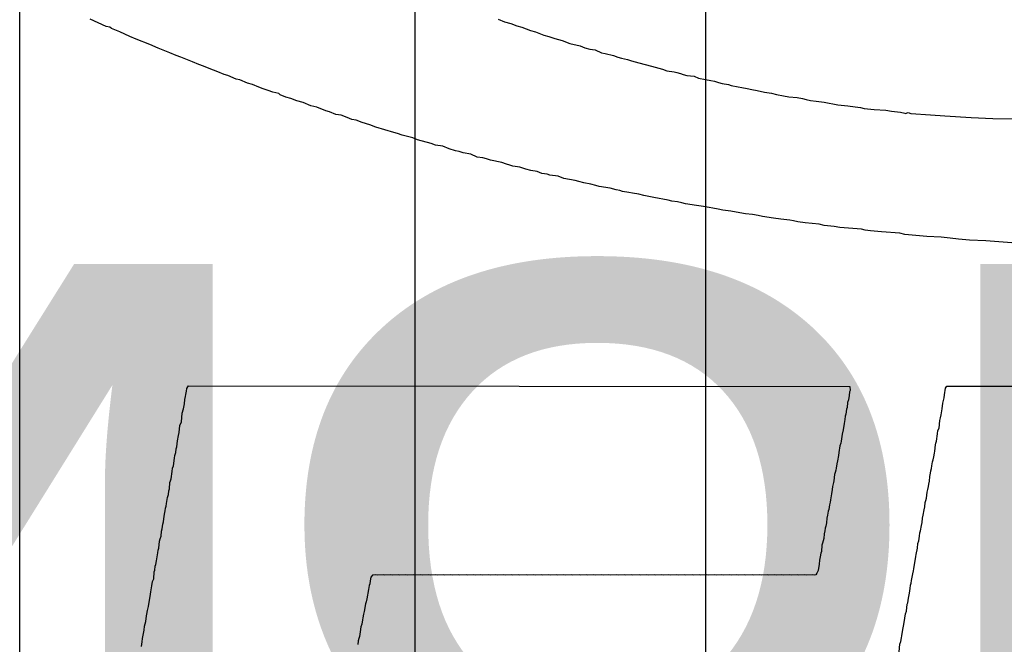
# Model space of a CAD drawing. Header units: inches. Extents: x 0 to 11.2, y -0.2 to 5.5.
# Tile 14 of 57: x 1.44 to 1.664, y 1.156 to 1.298. Entities that reach past the tile are written whole.
import ezdxf

# ---------------------------------------------------------------- set-up
doc = ezdxf.new("R2010")
doc.units = ezdxf.units.IN
doc.header["$MEASUREMENT"] = 0
for name, color, linetype in [('Bottom Overlay', 54, 'Continuous'), ('Top Layer', 1, 'Continuous'), ('Top Overlay', 2, 'Continuous')]:
    doc.layers.add(name, color=color, linetype=linetype)
doc.styles.add('Arial Black', font='txt', dxfattribs={"height": 0.2})

msp = doc.modelspace()

# ---------------------------------------------------------------- linework, layer by layer
at = {"layer": 'Top Layer'}
for p, q in [((1.44, 0.968), (1.44, 1.47)), ((1.53, 1.42), (1.53, 0.97077)), ((1.59636, 0.25536), (1.59636, 1.35617))]:
    msp.add_line(p, q, dxfattribs=at)
at = {"layer": 'Top Overlay'}
for p, q in [((1.45974, 1.29644), (1.45602, 1.29809)), ((1.54902, 1.29809), (1.55047, 1.29747)), ((1.55047, 1.29747), (1.55191, 1.29706)), ((1.55191, 1.29706), (1.55326, 1.29654)), ((1.46057, 1.29623), (1.45974, 1.29644)), ((1.46088, 1.29592), (1.46057, 1.29623)), ((1.46284, 1.2952), (1.46088, 1.29592)), ((1.46512, 1.29416), (1.46284, 1.2952)), ((1.55326, 1.29654), (1.55439, 1.29623)), ((1.55439, 1.29623), (1.55636, 1.29551)), ((1.55636, 1.29551), (1.55749, 1.2952)), ((1.55749, 1.2952), (1.55946, 1.29447)), ((1.55946, 1.29447), (1.56059, 1.29416)), ((1.46656, 1.29354), (1.46512, 1.29416)), ((1.46966, 1.2923), (1.46656, 1.29354)), ((1.47152, 1.29148), (1.46966, 1.2923)), ((1.56059, 1.29416), (1.56194, 1.29365)), ((1.56194, 1.29365), (1.56359, 1.29323)), ((1.56359, 1.29323), (1.56535, 1.29251)), ((1.56535, 1.29251), (1.56772, 1.29199)), ((1.47421, 1.29044), (1.47152, 1.29148)), ((1.47566, 1.28982), (1.47421, 1.29044)), ((1.56772, 1.29199), (1.56876, 1.29158)), ((1.56876, 1.29158), (1.56989, 1.29127)), ((1.56989, 1.29127), (1.57113, 1.29106)), ((1.57113, 1.29106), (1.57258, 1.29044)), ((1.57258, 1.29044), (1.57341, 1.29024)), ((1.57341, 1.29024), (1.57527, 1.28982)), ((1.47669, 1.28941), (1.47566, 1.28982)), ((1.47938, 1.28838), (1.47669, 1.28941)), ((1.48082, 1.28776), (1.47938, 1.28838)), ((1.48186, 1.28734), (1.48082, 1.28776)), ((1.57527, 1.28982), (1.5763, 1.28941)), ((1.5763, 1.28941), (1.57713, 1.2892)), ((1.57713, 1.2892), (1.57847, 1.28889)), ((1.57847, 1.28889), (1.5794, 1.28858)), ((1.5794, 1.28858), (1.58105, 1.28817)), ((1.58105, 1.28817), (1.58395, 1.28734)), ((1.4832, 1.28683), (1.48186, 1.28734)), ((1.48516, 1.2861), (1.4832, 1.28683)), ((1.48661, 1.28548), (1.48516, 1.2861)), ((1.48744, 1.28528), (1.48661, 1.28548)), ((1.58395, 1.28734), (1.58643, 1.28672)), ((1.58643, 1.28672), (1.58746, 1.28631)), ((1.58746, 1.28631), (1.58911, 1.2861)), ((1.58911, 1.2861), (1.58973, 1.2859)), ((1.58973, 1.2859), (1.59056, 1.28569)), ((1.59056, 1.28569), (1.59118, 1.28548)), ((1.59118, 1.28548), (1.59201, 1.28528)), ((1.4893, 1.28445), (1.48744, 1.28528)), ((1.49012, 1.28424), (1.4893, 1.28445)), ((1.49188, 1.28352), (1.49012, 1.28424)), ((1.49302, 1.28321), (1.49188, 1.28352)), ((1.59201, 1.28528), (1.59366, 1.28507)), ((1.59366, 1.28507), (1.59469, 1.28466)), ((1.59469, 1.28466), (1.59624, 1.28435)), ((1.59624, 1.28435), (1.59748, 1.28414)), ((1.59748, 1.28414), (1.59831, 1.28393)), ((1.59831, 1.28393), (1.59924, 1.28362)), ((1.59924, 1.28362), (1.60007, 1.28342)), ((1.60007, 1.28342), (1.60151, 1.28321)), ((1.49446, 1.28259), (1.49302, 1.28321)), ((1.4955, 1.28218), (1.49446, 1.28259)), ((1.49663, 1.28187), (1.4955, 1.28218)), ((1.49767, 1.28145), (1.49663, 1.28187)), ((1.49901, 1.28114), (1.49767, 1.28145)), ((1.49932, 1.28083), (1.49901, 1.28114)), ((1.60151, 1.28321), (1.60213, 1.283)), ((1.60213, 1.283), (1.60368, 1.28269)), ((1.60368, 1.28269), (1.60451, 1.28249)), ((1.60451, 1.28249), (1.60575, 1.28228)), ((1.60575, 1.28228), (1.60678, 1.28207)), ((1.60678, 1.28207), (1.60802, 1.28187)), ((1.60802, 1.28187), (1.60968, 1.28145)), ((1.60968, 1.28145), (1.61133, 1.28125)), ((1.61133, 1.28125), (1.61247, 1.28094)), ((1.50066, 1.28032), (1.49932, 1.28083)), ((1.5018, 1.28001), (1.50066, 1.28032)), ((1.50314, 1.27949), (1.5018, 1.28001)), ((1.50459, 1.27908), (1.50314, 1.27949)), ((1.50635, 1.27835), (1.50459, 1.27908)), ((1.61247, 1.28094), (1.61402, 1.28063)), ((1.61402, 1.28063), (1.61526, 1.28042)), ((1.61526, 1.28042), (1.61712, 1.28021)), ((1.61712, 1.28021), (1.61836, 1.28001)), ((1.61836, 1.28001), (1.61918, 1.2798)), ((1.61918, 1.2798), (1.62021, 1.27959)), ((1.62021, 1.27959), (1.62146, 1.27939)), ((1.62146, 1.27939), (1.62332, 1.27918)), ((1.62332, 1.27918), (1.62641, 1.27856)), ((1.50769, 1.27804), (1.50635, 1.27835)), ((1.50976, 1.27722), (1.50769, 1.27804)), ((1.51058, 1.27701), (1.50976, 1.27722)), ((1.51203, 1.27639), (1.51058, 1.27701)), ((1.62641, 1.27856), (1.62869, 1.27835)), ((1.62869, 1.27835), (1.63034, 1.27815)), ((1.63034, 1.27815), (1.63158, 1.27794)), ((1.63158, 1.27794), (1.63241, 1.27773)), ((1.63241, 1.27773), (1.63468, 1.27753)), ((1.63468, 1.27753), (1.63737, 1.27732)), ((1.63737, 1.27732), (1.63861, 1.27711)), ((1.63861, 1.27711), (1.64067, 1.27691)), ((1.64067, 1.27691), (1.64171, 1.2767)), ((1.64171, 1.2767), (1.64181, 1.2766)), ((1.64181, 1.2766), (1.64243, 1.2768)), ((1.64243, 1.2768), (1.64305, 1.2766)), ((1.64305, 1.2766), (1.64749, 1.27629)), ((1.51327, 1.27618), (1.51203, 1.27639)), ((1.51461, 1.27567), (1.51327, 1.27618)), ((1.51565, 1.27525), (1.51461, 1.27567)), ((1.51668, 1.27505), (1.51565, 1.27525)), ((1.51802, 1.27453), (1.51668, 1.27505)), ((1.51978, 1.27401), (1.51802, 1.27453)), ((1.64749, 1.27629), (1.6508, 1.27608)), ((1.6508, 1.27608), (1.65679, 1.27567)), ((1.65679, 1.27567), (1.66175, 1.27546)), ((1.66175, 1.27546), (1.67601, 1.27525)), ((1.52112, 1.2735), (1.51978, 1.27401)), ((1.52526, 1.27226), (1.52112, 1.2735)), ((1.52608, 1.27205), (1.52526, 1.27226)), ((1.52712, 1.27164), (1.52608, 1.27205)), ((1.5296, 1.27102), (1.52712, 1.27164)), ((1.53063, 1.2706), (1.5296, 1.27102)), ((1.53146, 1.2704), (1.53063, 1.2706)), ((1.5329, 1.26998), (1.53146, 1.2704)), ((1.53373, 1.26978), (1.5329, 1.26998)), ((1.53476, 1.26936), (1.53373, 1.26978)), ((1.53641, 1.26916), (1.53476, 1.26936)), ((1.53786, 1.26854), (1.53641, 1.26916)), ((1.53931, 1.26812), (1.53786, 1.26854)), ((1.54013, 1.26792), (1.53931, 1.26812)), ((1.54106, 1.26761), (1.54013, 1.26792)), ((1.54282, 1.2673), (1.54106, 1.26761)), ((1.54427, 1.26668), (1.54282, 1.2673)), ((1.54551, 1.26647), (1.54427, 1.26668)), ((1.54633, 1.26626), (1.54551, 1.26647)), ((1.54726, 1.26595), (1.54633, 1.26626)), ((1.54985, 1.26544), (1.54726, 1.26595)), ((1.55088, 1.26502), (1.54985, 1.26544)), ((1.55171, 1.26482), (1.55088, 1.26502)), ((1.55233, 1.26461), (1.55171, 1.26482)), ((1.55398, 1.2644), (1.55233, 1.26461)), ((1.55532, 1.26389), (1.55398, 1.2644)), ((1.55646, 1.26358), (1.55532, 1.26389)), ((1.55791, 1.26337), (1.55646, 1.26358)), ((1.55894, 1.26296), (1.55791, 1.26337)), ((1.56018, 1.26275), (1.55894, 1.26296)), ((1.5608, 1.26254), (1.56018, 1.26275)), ((1.56266, 1.26234), (1.5608, 1.26254)), ((1.564, 1.26182), (1.56266, 1.26234)), ((1.56659, 1.2613), (1.564, 1.26182)), ((1.56741, 1.2611), (1.56659, 1.2613)), ((1.56855, 1.26079), (1.56741, 1.2611)), ((1.5701, 1.26048), (1.56855, 1.26079)), ((1.57124, 1.26017), (1.5701, 1.26048)), ((1.57206, 1.25996), (1.57124, 1.26017)), ((1.57454, 1.25955), (1.57206, 1.25996)), ((1.57589, 1.25924), (1.57454, 1.25955)), ((1.57671, 1.25903), (1.57589, 1.25924)), ((1.57733, 1.25882), (1.57671, 1.25903)), ((1.57878, 1.25862), (1.57733, 1.25882)), ((1.57961, 1.25841), (1.57878, 1.25862)), ((1.58105, 1.2582), (1.57961, 1.25841)), ((1.58219, 1.25789), (1.58105, 1.2582)), ((1.58446, 1.25748), (1.58219, 1.25789)), ((1.5857, 1.25727), (1.58446, 1.25748)), ((1.58653, 1.25707), (1.5857, 1.25727)), ((1.58777, 1.25686), (1.58653, 1.25707)), ((1.5886, 1.25665), (1.58777, 1.25686)), ((1.58984, 1.25645), (1.5886, 1.25665)), ((1.59087, 1.25624), (1.58984, 1.25645)), ((1.5917, 1.25603), (1.59087, 1.25624)), ((1.59418, 1.25562), (1.5917, 1.25603)), ((1.59583, 1.25541), (1.59418, 1.25562)), ((1.59707, 1.25521), (1.59583, 1.25541)), ((1.5979, 1.255), (1.59707, 1.25521)), ((1.59914, 1.25479), (1.5979, 1.255)), ((1.60017, 1.25459), (1.59914, 1.25479)), ((1.60203, 1.25438), (1.60017, 1.25459)), ((1.6041, 1.25397), (1.60203, 1.25438)), ((1.60534, 1.25376), (1.6041, 1.25397)), ((1.60699, 1.25355), (1.60534, 1.25376)), ((1.60823, 1.25335), (1.60699, 1.25355)), ((1.60926, 1.25314), (1.60823, 1.25335)), ((1.61174, 1.25273), (1.60926, 1.25314)), ((1.6134, 1.25252), (1.61174, 1.25273)), ((1.61546, 1.25231), (1.6134, 1.25252)), ((1.61629, 1.25211), (1.61546, 1.25231)), ((1.61732, 1.2519), (1.61629, 1.25211)), ((1.61898, 1.25169), (1.61732, 1.2519)), ((1.62218, 1.25138), (1.61898, 1.25169)), ((1.62332, 1.25107), (1.62218, 1.25138)), ((1.62559, 1.25087), (1.62332, 1.25107)), ((1.62683, 1.25066), (1.62559, 1.25087)), ((1.63179, 1.25025), (1.62683, 1.25066)), ((1.63261, 1.25004), (1.63179, 1.25025)), ((1.63385, 1.24983), (1.63261, 1.25004)), ((1.63633, 1.24963), (1.63385, 1.24983)), ((1.64057, 1.24932), (1.63633, 1.24963)), ((1.64171, 1.24901), (1.64057, 1.24932)), ((1.64667, 1.24859), (1.64171, 1.24901)), ((1.64997, 1.24839), (1.64667, 1.24859)), ((1.65204, 1.24818), (1.64997, 1.24839)), ((1.6539, 1.24797), (1.65204, 1.24818)), ((1.65638, 1.24777), (1.6539, 1.24797)), ((1.6601, 1.24756), (1.65638, 1.24777)), ((1.66899, 1.24694), (1.6601, 1.24756)), ((1.47799, 1.21334), (1.47811, 1.21393)), ((1.47811, 1.21393), (1.47829, 1.21435)), ((1.47829, 1.21435), (1.47847, 1.21453)), ((1.47847, 1.21453), (1.62916, 1.21441)), ((1.62916, 1.21441), (1.62922, 1.21352)), ((1.65072, 1.21251), (1.65096, 1.21405)), ((1.65096, 1.21405), (1.65126, 1.21447)), ((1.65126, 1.21447), (1.69992, 1.21453)), ((1.47752, 1.21048), (1.47763, 1.21143)), ((1.47763, 1.21143), (1.47775, 1.21215)), ((1.47775, 1.21215), (1.47787, 1.21262)), ((1.47787, 1.21262), (1.47799, 1.21334)), ((1.62898, 1.21233), (1.62886, 1.21137)), ((1.6291, 1.21316), (1.62898, 1.21233)), ((1.62922, 1.21352), (1.6291, 1.21316)), ((1.65037, 1.2106), (1.6506, 1.21179)), ((1.6506, 1.21179), (1.65072, 1.21251)), ((1.47704, 1.20834), (1.47734, 1.20935)), ((1.47734, 1.20935), (1.47752, 1.21048)), ((1.62839, 1.20923), (1.62821, 1.2081)), ((1.62851, 1.20959), (1.62839, 1.20923)), ((1.62863, 1.21078), (1.62851, 1.20959)), ((1.62886, 1.21137), (1.62863, 1.21078)), ((1.64995, 1.20792), (1.65019, 1.20935)), ((1.65019, 1.20935), (1.65037, 1.2106)), ((1.47686, 1.20637), (1.47704, 1.20834)), ((1.62809, 1.20762), (1.62797, 1.20691)), ((1.62821, 1.2081), (1.62809, 1.20762)), ((1.64965, 1.20667), (1.64977, 1.20726)), ((1.64977, 1.20726), (1.64995, 1.20792)), ((1.47632, 1.20393), (1.4765, 1.20554)), ((1.4765, 1.20554), (1.47686, 1.20637)), ((1.62785, 1.20595), (1.62761, 1.20452)), ((1.62797, 1.20691), (1.62785, 1.20595)), ((1.64923, 1.20435), (1.64947, 1.20494)), ((1.64947, 1.20494), (1.64965, 1.20667)), ((1.47597, 1.20202), (1.4762, 1.20321)), ((1.4762, 1.20321), (1.47632, 1.20393)), ((1.62737, 1.20357), (1.6272, 1.20196)), ((1.62761, 1.20452), (1.62737, 1.20357)), ((1.64888, 1.20196), (1.64911, 1.20363)), ((1.64911, 1.20363), (1.64923, 1.20435)), ((1.47567, 1.20018), (1.47579, 1.20065)), ((1.47579, 1.20065), (1.47597, 1.20202)), ((1.62684, 1.20089), (1.62666, 1.1994)), ((1.62708, 1.20149), (1.62684, 1.20089)), ((1.6272, 1.20196), (1.62708, 1.20149)), ((1.64852, 1.1997), (1.64864, 1.20113)), ((1.64864, 1.20113), (1.64876, 1.20149)), ((1.64876, 1.20149), (1.64888, 1.20196)), ((1.47507, 1.19636), (1.47525, 1.19809)), ((1.47525, 1.19809), (1.47537, 1.19869)), ((1.47537, 1.19869), (1.47555, 1.19934)), ((1.47555, 1.19934), (1.47567, 1.20018)), ((1.62654, 1.19869), (1.6263, 1.1975)), ((1.62666, 1.1994), (1.62654, 1.19869)), ((1.6481, 1.19773), (1.64828, 1.19839)), ((1.64828, 1.19839), (1.6484, 1.19922)), ((1.6484, 1.19922), (1.64852, 1.1997)), ((1.47472, 1.19505), (1.47483, 1.19577)), ((1.47483, 1.19577), (1.47507, 1.19636)), ((1.62606, 1.19583), (1.62594, 1.19535)), ((1.62618, 1.19678), (1.62606, 1.19583)), ((1.6263, 1.1975), (1.62618, 1.19678)), ((1.64774, 1.19571), (1.64786, 1.1963)), ((1.64786, 1.1963), (1.64798, 1.19726)), ((1.64798, 1.19726), (1.6481, 1.19773)), ((1.47448, 1.19339), (1.47472, 1.19505)), ((1.62565, 1.19434), (1.62553, 1.19291)), ((1.62577, 1.19482), (1.62565, 1.19434)), ((1.62594, 1.19535), (1.62577, 1.19482)), ((1.64727, 1.19285), (1.64739, 1.19392)), ((1.64739, 1.19392), (1.64751, 1.19464)), ((1.64751, 1.19464), (1.64763, 1.19523)), ((1.64763, 1.19523), (1.64774, 1.19571)), ((1.47412, 1.19112), (1.47424, 1.19255)), ((1.47424, 1.19255), (1.47436, 1.19291)), ((1.47436, 1.19291), (1.47448, 1.19339)), ((1.62523, 1.19166), (1.62511, 1.19094)), ((1.62541, 1.19255), (1.62523, 1.19166)), ((1.62553, 1.19291), (1.62541, 1.19255)), ((1.64691, 1.19094), (1.64703, 1.19166)), ((1.64703, 1.19166), (1.64715, 1.19213)), ((1.64715, 1.19213), (1.64727, 1.19285)), ((1.47358, 1.18868), (1.4737, 1.18916)), ((1.4737, 1.18916), (1.47388, 1.18981)), ((1.47388, 1.18981), (1.474, 1.19065)), ((1.474, 1.19065), (1.47412, 1.19112)), ((1.62499, 1.18999), (1.62475, 1.18856)), ((1.62511, 1.19094), (1.62499, 1.18999)), ((1.64661, 1.18898), (1.64679, 1.19035)), ((1.64679, 1.19035), (1.64691, 1.19094)), ((1.47323, 1.18666), (1.47335, 1.18713)), ((1.47335, 1.18713), (1.47347, 1.18773)), ((1.47347, 1.18773), (1.47358, 1.18868)), ((1.62452, 1.18749), (1.62434, 1.18636)), ((1.62463, 1.18808), (1.62452, 1.18749)), ((1.62475, 1.18856), (1.62463, 1.18808)), ((1.64608, 1.1863), (1.6462, 1.18701)), ((1.6462, 1.18701), (1.64632, 1.18797)), ((1.64632, 1.18797), (1.64643, 1.18844)), ((1.64643, 1.18844), (1.64661, 1.18898)), ((1.47287, 1.18427), (1.47299, 1.18534)), ((1.47299, 1.18534), (1.47311, 1.18606)), ((1.47311, 1.18606), (1.47323, 1.18666)), ((1.62404, 1.18511), (1.62392, 1.18439)), ((1.62422, 1.186), (1.62404, 1.18511)), ((1.62434, 1.18636), (1.62422, 1.186)), ((1.64572, 1.18439), (1.64584, 1.18511)), ((1.64584, 1.18511), (1.64608, 1.1863)), ((1.47245, 1.18195), (1.47263, 1.18308)), ((1.47263, 1.18308), (1.47275, 1.18356)), ((1.47275, 1.18356), (1.47287, 1.18427)), ((1.62368, 1.1826), (1.62356, 1.18213)), ((1.6238, 1.18332), (1.62368, 1.1826)), ((1.62392, 1.18439), (1.6238, 1.18332)), ((1.64524, 1.18153), (1.64548, 1.18272)), ((1.64548, 1.18272), (1.6456, 1.18344)), ((1.6456, 1.18344), (1.64572, 1.18439)), ((1.47198, 1.17969), (1.47221, 1.18028)), ((1.47221, 1.18028), (1.47233, 1.18147)), ((1.47233, 1.18147), (1.47245, 1.18195)), ((1.62332, 1.18082), (1.6232, 1.17975)), ((1.62344, 1.18153), (1.62332, 1.18082)), ((1.62356, 1.18213), (1.62344, 1.18153)), ((1.64489, 1.17927), (1.645, 1.18034)), ((1.645, 1.18034), (1.64512, 1.18106)), ((1.64512, 1.18106), (1.64524, 1.18153)), ((1.47168, 1.1776), (1.47186, 1.17921)), ((1.47186, 1.17921), (1.47198, 1.17969)), ((1.62279, 1.17826), (1.62267, 1.17683)), ((1.62291, 1.17873), (1.62279, 1.17826)), ((1.62309, 1.17927), (1.62291, 1.17873)), ((1.6232, 1.17975), (1.62309, 1.17927)), ((1.64453, 1.1776), (1.64465, 1.17867)), ((1.64465, 1.17867), (1.64489, 1.17927)), ((1.47126, 1.17516), (1.47144, 1.17653)), ((1.47144, 1.17653), (1.47156, 1.17713)), ((1.47156, 1.17713), (1.47168, 1.1776)), ((1.62237, 1.17558), (1.62225, 1.17486)), ((1.62255, 1.17647), (1.62237, 1.17558)), ((1.62267, 1.17683), (1.62255, 1.17647)), ((1.64375, 1.1729), (1.64417, 1.1757)), ((1.64417, 1.1757), (1.64429, 1.17617)), ((1.64429, 1.17617), (1.64453, 1.1776)), ((1.47078, 1.17254), (1.4709, 1.17349)), ((1.4709, 1.17349), (1.47102, 1.17385)), ((1.47102, 1.17385), (1.47114, 1.17468)), ((1.47114, 1.17468), (1.47126, 1.17516)), ((1.62213, 1.17391), (1.62189, 1.17248)), ((1.62225, 1.17486), (1.62213, 1.17391)), ((1.47055, 1.17063), (1.47067, 1.17218)), ((1.47067, 1.17218), (1.47078, 1.17254)), ((1.5204, 1.17141), (1.51998, 1.17099)), ((1.52111, 1.17153), (1.5204, 1.17141)), ((1.52147, 1.17141), (1.52111, 1.17153)), ((1.52278, 1.17153), (1.52147, 1.17141)), ((1.52314, 1.17141), (1.52278, 1.17153)), ((1.52457, 1.17153), (1.52314, 1.17141)), ((1.52493, 1.17141), (1.52457, 1.17153)), ((1.52624, 1.17153), (1.52493, 1.17141)), ((1.52659, 1.17141), (1.52624, 1.17153)), ((1.52791, 1.17153), (1.52659, 1.17141)), ((1.52826, 1.17141), (1.52791, 1.17153)), ((1.52969, 1.17153), (1.52826, 1.17141)), ((1.53005, 1.17141), (1.52969, 1.17153)), ((1.53136, 1.17153), (1.53005, 1.17141)), ((1.53172, 1.17141), (1.53136, 1.17153)), ((1.53315, 1.17153), (1.53172, 1.17141)), ((1.5335, 1.17141), (1.53315, 1.17153)), ((1.53481, 1.17153), (1.5335, 1.17141)), ((1.53517, 1.17141), (1.53481, 1.17153)), ((1.53648, 1.17153), (1.53517, 1.17141)), ((1.53684, 1.17141), (1.53648, 1.17153)), ((1.53827, 1.17153), (1.53684, 1.17141)), ((1.53863, 1.17141), (1.53827, 1.17153)), ((1.53994, 1.17153), (1.53863, 1.17141)), ((1.54029, 1.17141), (1.53994, 1.17153)), ((1.54172, 1.17153), (1.54029, 1.17141)), ((1.54208, 1.17141), (1.54172, 1.17153)), ((1.54339, 1.17153), (1.54208, 1.17141)), ((1.54375, 1.17141), (1.54339, 1.17153)), ((1.54506, 1.17153), (1.54375, 1.17141)), ((1.54542, 1.17141), (1.54506, 1.17153)), ((1.54685, 1.17153), (1.54542, 1.17141)), ((1.5472, 1.17141), (1.54685, 1.17153)), ((1.54851, 1.17153), (1.5472, 1.17141)), ((1.54887, 1.17141), (1.54851, 1.17153)), ((1.5503, 1.17153), (1.54887, 1.17141)), ((1.55066, 1.17141), (1.5503, 1.17153)), ((1.55197, 1.17153), (1.55066, 1.17141)), ((1.55233, 1.17141), (1.55197, 1.17153)), ((1.55364, 1.17153), (1.55233, 1.17141)), ((1.55399, 1.17141), (1.55364, 1.17153)), ((1.55542, 1.17153), (1.55399, 1.17141)), ((1.55578, 1.17141), (1.55542, 1.17153)), ((1.55709, 1.17153), (1.55578, 1.17141)), ((1.55745, 1.17141), (1.55709, 1.17153)), ((1.55888, 1.17153), (1.55745, 1.17141)), ((1.55923, 1.17141), (1.55888, 1.17153)), ((1.56055, 1.17153), (1.55923, 1.17141)), ((1.5609, 1.17141), (1.56055, 1.17153)), ((1.56221, 1.17153), (1.5609, 1.17141)), ((1.56257, 1.17141), (1.56221, 1.17153)), ((1.564, 1.17153), (1.56257, 1.17141)), ((1.56436, 1.17141), (1.564, 1.17153)), ((1.56567, 1.17153), (1.56436, 1.17141)), ((1.56603, 1.17141), (1.56567, 1.17153)), ((1.56745, 1.17153), (1.56603, 1.17141)), ((1.56781, 1.17141), (1.56745, 1.17153)), ((1.56912, 1.17153), (1.56781, 1.17141)), ((1.56948, 1.17141), (1.56912, 1.17153)), ((1.57079, 1.17153), (1.56948, 1.17141)), ((1.57115, 1.17141), (1.57079, 1.17153)), ((1.57258, 1.17153), (1.57115, 1.17141)), ((1.57293, 1.17141), (1.57258, 1.17153)), ((1.57424, 1.17153), (1.57293, 1.17141)), ((1.5746, 1.17141), (1.57424, 1.17153)), ((1.57603, 1.17153), (1.5746, 1.17141)), ((1.57639, 1.17141), (1.57603, 1.17153)), ((1.5777, 1.17153), (1.57639, 1.17141)), ((1.57806, 1.17141), (1.5777, 1.17153)), ((1.57937, 1.17153), (1.57806, 1.17141)), ((1.57972, 1.17141), (1.57937, 1.17153)), ((1.58115, 1.17153), (1.57972, 1.17141)), ((1.58151, 1.17141), (1.58115, 1.17153)), ((1.58282, 1.17153), (1.58151, 1.17141)), ((1.58318, 1.17141), (1.58282, 1.17153)), ((1.58461, 1.17153), (1.58318, 1.17141)), ((1.58497, 1.17141), (1.58461, 1.17153)), ((1.58628, 1.17153), (1.58497, 1.17141)), ((1.58663, 1.17141), (1.58628, 1.17153)), ((1.58794, 1.17153), (1.58663, 1.17141)), ((1.5883, 1.17141), (1.58794, 1.17153)), ((1.58973, 1.17153), (1.5883, 1.17141)), ((1.59009, 1.17141), (1.58973, 1.17153)), ((1.5914, 1.17153), (1.59009, 1.17141)), ((1.59176, 1.17141), (1.5914, 1.17153)), ((1.59319, 1.17153), (1.59176, 1.17141)), ((1.59354, 1.17141), (1.59319, 1.17153)), ((1.59485, 1.17153), (1.59354, 1.17141)), ((1.59521, 1.17141), (1.59485, 1.17153)), ((1.59652, 1.17153), (1.59521, 1.17141)), ((1.59688, 1.17141), (1.59652, 1.17153)), ((1.59831, 1.17153), (1.59688, 1.17141)), ((1.59867, 1.17141), (1.59831, 1.17153)), ((1.59998, 1.17153), (1.59867, 1.17141)), ((1.60033, 1.17141), (1.59998, 1.17153)), ((1.60176, 1.17153), (1.60033, 1.17141)), ((1.60212, 1.17141), (1.60176, 1.17153)), ((1.60343, 1.17153), (1.60212, 1.17141)), ((1.60379, 1.17141), (1.60343, 1.17153)), ((1.6051, 1.17153), (1.60379, 1.17141)), ((1.60546, 1.17141), (1.6051, 1.17153)), ((1.60688, 1.17153), (1.60546, 1.17141)), ((1.60724, 1.17141), (1.60688, 1.17153)), ((1.60855, 1.17153), (1.60724, 1.17141)), ((1.60891, 1.17141), (1.60855, 1.17153)), ((1.61034, 1.17153), (1.60891, 1.17141)), ((1.6107, 1.17141), (1.61034, 1.17153)), ((1.61201, 1.17153), (1.6107, 1.17141)), ((1.61236, 1.17141), (1.61201, 1.17153)), ((1.61367, 1.17153), (1.61236, 1.17141)), ((1.61403, 1.17141), (1.61367, 1.17153)), ((1.61546, 1.17153), (1.61403, 1.17141)), ((1.61582, 1.17141), (1.61546, 1.17153)), ((1.61713, 1.17153), (1.61582, 1.17141)), ((1.61749, 1.17141), (1.61713, 1.17153)), ((1.61892, 1.17153), (1.61749, 1.17141)), ((1.61927, 1.17141), (1.61892, 1.17153)), ((1.6207, 1.17153), (1.61927, 1.17141)), ((1.62106, 1.17141), (1.6207, 1.17153)), ((1.62142, 1.17153), (1.62106, 1.17141)), ((1.62166, 1.17188), (1.62142, 1.17153)), ((1.62189, 1.17248), (1.62166, 1.17188)), ((1.64322, 1.17022), (1.64346, 1.17176)), ((1.64346, 1.17176), (1.64363, 1.17242)), ((1.64363, 1.17242), (1.64375, 1.1729)), ((1.46989, 1.1676), (1.47013, 1.16902)), ((1.47013, 1.16902), (1.47025, 1.16998)), ((1.47025, 1.16998), (1.47055, 1.17063)), ((1.51963, 1.16908), (1.51945, 1.16819)), ((1.51974, 1.16944), (1.51963, 1.16908)), ((1.51986, 1.17016), (1.51974, 1.16944)), ((1.51998, 1.17099), (1.51986, 1.17016)), ((1.64286, 1.16843), (1.64298, 1.16914)), ((1.64298, 1.16914), (1.6431, 1.16962)), ((1.6431, 1.16962), (1.64322, 1.17022)), ((1.46936, 1.16432), (1.46977, 1.16712)), ((1.46977, 1.16712), (1.46989, 1.1676)), ((1.51945, 1.16819), (1.51909, 1.16605)), ((1.6425, 1.16617), (1.64274, 1.16736)), ((1.64274, 1.16736), (1.64286, 1.16843)), ((1.46912, 1.16337), (1.46936, 1.16432)), ((1.51879, 1.16491), (1.51849, 1.16319)), ((1.51891, 1.16539), (1.51879, 1.16491)), ((1.51909, 1.16605), (1.51891, 1.16539)), ((1.64209, 1.16325), (1.64221, 1.1648)), ((1.64221, 1.1648), (1.64232, 1.16515)), ((1.64232, 1.16515), (1.6425, 1.16617)), ((1.46876, 1.16086), (1.46888, 1.16217)), ((1.46888, 1.16217), (1.469, 1.16253)), ((1.469, 1.16253), (1.46912, 1.16337)), ((1.51832, 1.16253), (1.5182, 1.1617)), ((1.51849, 1.16319), (1.51832, 1.16253)), ((1.64167, 1.16164), (1.64185, 1.16265)), ((1.64185, 1.16265), (1.64209, 1.16325)), ((1.46834, 1.1589), (1.46846, 1.15985)), ((1.46846, 1.15985), (1.46858, 1.16033)), ((1.46858, 1.16033), (1.46876, 1.16086)), ((1.51796, 1.16027), (1.51772, 1.15967)), ((1.51808, 1.16122), (1.51796, 1.16027)), ((1.5182, 1.1617), (1.51808, 1.16122)), ((1.64119, 1.15902), (1.64143, 1.16021)), ((1.64143, 1.16021), (1.64167, 1.16164)), ((1.46799, 1.15699), (1.46822, 1.15818)), ((1.46822, 1.15818), (1.46834, 1.1589)), ((1.51754, 1.15854), (1.51742, 1.15747)), ((1.51772, 1.15967), (1.51754, 1.15854)), ((1.64089, 1.15717), (1.64101, 1.15765)), ((1.64101, 1.15765), (1.64119, 1.15902)), ((1.46775, 1.15521), (1.46787, 1.15628)), ((1.46787, 1.15628), (1.46799, 1.15699)), ((1.51712, 1.15646), (1.51701, 1.15562)), ((1.5173, 1.15699), (1.51712, 1.15646)), ((1.51742, 1.15747), (1.5173, 1.15699)), ((1.64042, 1.15396), (1.64054, 1.15574)), ((1.64054, 1.15574), (1.64078, 1.15634)), ((1.64078, 1.15634), (1.64089, 1.15717))]:
    msp.add_line(p, q, dxfattribs=at)

# ---------------------------------------------------------------- texts
at = {"layer": 'Bottom Overlay', "style": 'Arial Black', "text_generation_flag": 2}
msp.add_text('CAUTION', height=0.12, rotation=360, dxfattribs=at).set_placement((2.23223, 1.12232))

doc.saveas('drawing.dxf')
